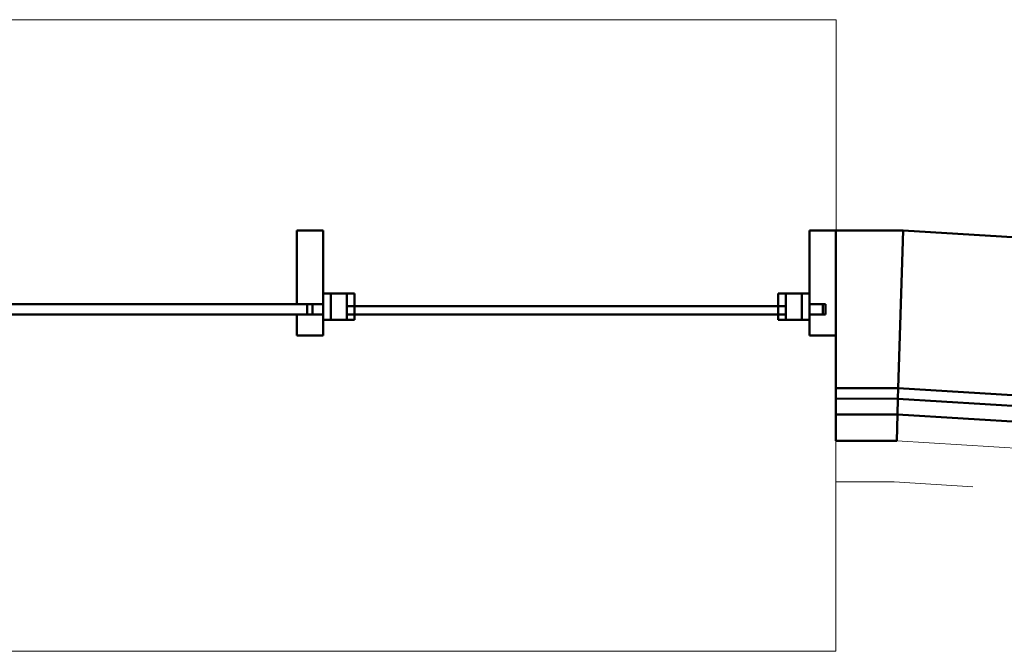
# Model space of a CAD drawing. Header units: millimetres. Extents: x -121 to 21848, y 1231 to 38988.
# Tile 3 of 44: x 8743 to 10615, y 28315 to 29516. Entities that reach past the tile are written whole.
import ezdxf

# ---------------------------------------------------------------- set-up
doc = ezdxf.new("R2010")
doc.units = ezdxf.units.MM
doc.linetypes.add('ADSK_Штриховая_ш3 п1_5', pattern=[225, 150, -75])
for name, color, linetype, lineweight in [('A-DETL-____-MBND', 5, 'ADSK_Штриховая_ш3 п1_5', 20), ('A-GENM-____-MCUT', 13, 'Continuous', 50), ('A-GENM-____-OTLN', 13, 'Continuous', 20), ('A-PART-____-MCUT', 2, 'Continuous', 50), ('A-PART-____-OTLN', 2, 'Continuous', 20), ('A-WALL-____-MCUT', 113, 'Continuous', 50), ('A-WALL-____-OTLN', 113, 'Continuous', 20)]:
    doc.layers.add(name, color=color, linetype=linetype, lineweight=lineweight)

# ---------------------------------------------------------------- blocks, each defined once
blk = doc.blocks.new('Прямая форма - Timber - Floor-609342-В_Этаж 01_Канализация')
at = {"layer": 'A-DETL-____-MBND', "color": 9}
for q in [(3026.6, 0), (4395.2, -77.7)]:
    blk.add_line((3137.3, 0), q, dxfattribs=at)
blk = doc.blocks.new('Прямая форма - SLA - 008-609343-В_Этаж 01_Канализация')
blk.add_blockref('Прямая форма - Timber - Floor-609342-В_Этаж 01_Канализация', (0, 0))
blk = doc.blocks.new('Family - Timber - Floor-609351-В_Этаж 01_Канализация')
at = {"layer": 'A-DETL-____-MBND', "color": 9}
for q in [(3026.6, 0), (4395.2, -77.7)]:
    blk.add_line((3137.3, 0), q, dxfattribs=at)
blk = doc.blocks.new('Прямая форма - Insulation - Thermal Break-609782-В_Этаж 01_Канализация')
at = {"layer": 'A-WALL-____-MCUT', "color": 253}
for p, q in [((3144.6, 80), (3026.6, 80)), ((3026.6, 80), (3026.6, 50)), ((3143.6, 50), (3144.6, 80)), ((3026.6, 50), (3143.6, 50))]:
    blk.add_line(p, q, dxfattribs=at)
blk = doc.blocks.new('Прямая форма - Gypsum Plasterboard - Waterproof-609783-В_Этаж 01_Канализация')
at = {"layer": 'A-WALL-____-MCUT', "color": 253}
for p, q in [((3143.6, 50), (3026.6, 50)), ((3026.6, 50), (3026.6, 0)), ((3142.1, 0), (3143.6, 50)), ((3026.6, 0), (3142.1, 0))]:
    blk.add_line(p, q, dxfattribs=at)
blk = doc.blocks.new('Прямая форма - Concrete - Structural-609784-В_Этаж 01_Канализация')
at = {"layer": 'A-WALL-____-MCUT', "color": 253}
for p, q in [((3145.2, 100), (3026.6, 100)), ((3026.6, 100), (3026.6, 80)), ((3144.6, 80), (3145.2, 100)), ((3026.6, 80), (3144.6, 80))]:
    blk.add_line(p, q, dxfattribs=at)
blk = doc.blocks.new('Прямая форма - Masonry Block - Structural-609785-В_Этаж 01_Канализация')
at = {"layer": 'A-WALL-____-MCUT', "color": 253}
for p, q in [((3154.4, 400), (3026.6, 400)), ((3026.6, 400), (3026.6, 100)), ((3145.2, 100), (3154.4, 400)), ((3026.6, 100), (3145.2, 100))]:
    blk.add_line(p, q, dxfattribs=at)
blk = doc.blocks.new('Прямая форма - SW - 008-609786-В_Этаж 01_Канализация')
for name in ['Прямая форма - Masonry Block - Structural-609785-В_Этаж 01_Канализация', 'Прямая форма - Concrete - Structural-609784-В_Этаж 01_Канализация', 'Прямая форма - Insulation - Thermal Break-609782-В_Этаж 01_Канализация', 'Прямая форма - Gypsum Plasterboard - Waterproof-609783-В_Этаж 01_Канализация']:
    blk.add_blockref(name, (0, 0))
blk = doc.blocks.new('Family - Insulation - Thermal Break-609788-В_Этаж 01_Канализация')
at = {"layer": 'A-PART-____-MCUT', "color": 253}
for p, q in [((3144.6, 80), (3026.6, 80)), ((3026.6, 80), (3026.6, 50)), ((3143.6, 50), (3144.6, 80)), ((3026.6, 50), (3143.6, 50))]:
    blk.add_line(p, q, dxfattribs=at)
blk = doc.blocks.new('Family - Gypsum Plasterboard - Waterproof-609790-В_Этаж 01_Канализация')
at = {"layer": 'A-PART-____-MCUT', "color": 253}
for p, q in [((3143.6, 50), (3026.6, 50)), ((3026.6, 50), (3026.6, 0)), ((3142.1, 0), (3143.6, 50)), ((3026.6, 0), (3142.1, 0))]:
    blk.add_line(p, q, dxfattribs=at)
blk = doc.blocks.new('Family - OP - 004-609792-В_Этаж 01_Канализация')
at = {"layer": 'A-GENM-____-MCUT', "lineweight": 9}
for p, q in [((30050, 29516.1), (27424.9, 29516.1)), ((30049.9, 28315.4), (30050, 29516.1)), ((27424.8, 28315.4), (30049.9, 28315.4))]:
    blk.add_line(p, q, dxfattribs=at)
blk = doc.blocks.new('Family - Concrete - Structural-609794-В_Этаж 01_Канализация')
at = {"layer": 'A-PART-____-MCUT', "color": 253}
for p, q in [((3145.2, 100), (3026.6, 100)), ((3026.6, 100), (3026.6, 80)), ((3144.6, 80), (3145.2, 100)), ((3026.6, 80), (3144.6, 80))]:
    blk.add_line(p, q, dxfattribs=at)
blk = doc.blocks.new('Family - Masonry Block - Structural-609796-В_Этаж 01_Канализация')
at = {"layer": 'A-PART-____-MCUT', "color": 253}
for p, q in [((3154.4, 400), (3026.6, 400)), ((3026.6, 400), (3026.6, 100)), ((3145.2, 100), (3154.4, 400)), ((3026.6, 100), (3145.2, 100))]:
    blk.add_line(p, q, dxfattribs=at)
blk = doc.blocks.new('Прямая форма - V line-610009-В_Этаж 01_Канализация')
at = {"layer": 'A-WALL-____-MCUT', "color": 253}
for p, q in [((-462.5, 150), (-512.5, 150)), ((-512.5, 150), (-512.5, 10)), ((-462.5, 10), (-462.5, 150)), ((-512.5, 10), (-462.5, 10)), ((-512.5, -10), (-512.5, -50)), ((-462.5, -10), (-512.5, -10)), ((-462.5, -50), (-462.5, -10)), ((-512.5, -50), (-462.5, -50))]:
    blk.add_line(p, q, dxfattribs=at)
blk = doc.blocks.new('Прямая форма - Iron-610010-В_Этаж 01_Канализация')
blk.add_blockref('Прямая форма - V line-610009-В_Этаж 01_Канализация', (0, 0))
blk = doc.blocks.new('Прямая форма - V line-610013-В_Этаж 01_Канализация')
at = {"layer": 'A-WALL-____-MCUT', "color": 253}
for p, q in [((-482.5, 10), (-2092.5, 10)), ((-2092.5, 10), (-2092.5, -10)), ((-482.5, -10), (-482.5, 10)), ((-2092.5, -10), (-482.5, -10))]:
    blk.add_line(p, q, dxfattribs=at)
blk = doc.blocks.new('Прямая форма - Iron-610014-В_Этаж 01_Канализация')
blk.add_blockref('Прямая форма - V line-610013-В_Этаж 01_Канализация', (0, 0))
blk = doc.blocks.new('Прямая форма - Iron-610023-В_Этаж 01_Канализация')
at = {"layer": 'A-WALL-____-MCUT', "color": 253}
for p, q in [((-462.5, 30), (-462.5, -20)), ((-447.5, 30), (-462.5, 30)), ((-462.5, 30), (-462.5, -20)), ((-402.5, 30), (-462.5, 30)), ((-447.5, -20), (-447.5, 30)), ((-447.5, 30), (-447.5, -20)), ((-417.5, 30), (-447.5, 30)), ((-417.5, -20), (-417.5, 30)), ((-402.5, -20), (-402.5, 30)), ((462.5, 30), (402.5, 30)), ((402.5, 30), (402.5, -20)), ((417.5, 30), (417.5, -20)), ((447.5, 30), (417.5, 30)), ((462.5, 30), (447.5, 30)), ((447.5, 30), (447.5, -20)), ((447.5, -20), (447.5, 30)), ((462.5, -20), (462.5, 30)), ((462.5, -20), (462.5, 30)), ((-492.5, 10), (-492.5, -10)), ((-462.5, 10), (-492.5, 10)), ((-462.5, -10), (-462.5, 10)), ((492.5, 10), (462.5, 10)), ((462.5, 10), (462.5, -10)), ((492.5, -10), (492.5, 10)), ((-492.5, -10), (-462.5, -10)), ((462.5, -10), (492.5, -10)), ((-462.5, -20), (-447.5, -20)), ((-462.5, -20), (-402.5, -20)), ((-447.5, -20), (-417.5, -20)), ((402.5, -20), (462.5, -20)), ((417.5, -20), (447.5, -20)), ((447.5, -20), (462.5, -20))]:
    blk.add_line(p, q, dxfattribs=at)
blk = doc.blocks.new('Прямая форма - Glass-610030-В_Этаж 01_Канализация')
at = {"layer": 'A-WALL-____-MCUT', "color": 253}
for p, q in [((417.5, 6), (-417.5, 6)), ((-417.5, 6), (-417.5, -10)), ((417.5, -10), (417.5, 6)), ((-417.5, -10), (417.5, -10))]:
    blk.add_line(p, q, dxfattribs=at)
blk = doc.blocks.new('Прямая форма - V line-610031-В_Этаж 01_Канализация')
at = {"layer": 'A-WALL-____-MCUT', "color": 253}
for p, q in [((512.5, 150), (462.5, 150)), ((462.5, 150), (462.5, 10)), ((512.5, -50), (512.5, 150)), ((462.5, 10), (487.5, 10)), ((487.5, 10), (487.5, -10)), ((487.5, -10), (462.5, -10)), ((462.5, -10), (462.5, -50)), ((462.5, -50), (512.5, -50))]:
    blk.add_line(p, q, dxfattribs=at)
blk = doc.blocks.new('Прямая форма - Iron-610032-В_Этаж 01_Канализация')
blk.add_blockref('Прямая форма - V line-610031-В_Этаж 01_Канализация', (0, 0))
blk = doc.blocks.new('Прямая форма - CW-002-610045-В_Этаж 01_Канализация')
for name in ['Прямая форма - Iron-610010-В_Этаж 01_Канализация', 'Прямая форма - Iron-610032-В_Этаж 01_Канализация', 'Прямая форма - Iron-610023-В_Этаж 01_Канализация', 'Прямая форма - Iron-610014-В_Этаж 01_Канализация', 'Прямая форма - Glass-610030-В_Этаж 01_Канализация']:
    blk.add_blockref(name, (0, 0))
blk = doc.blocks.new('Family - V line-610050-В_Этаж 01_Канализация')
at = {"layer": 'A-PART-____-MCUT', "color": 253}
for p, q in [((-462.5, 150), (-512.5, 150)), ((-512.5, 150), (-512.5, 10)), ((-462.5, 10), (-462.5, 150)), ((-512.5, 10), (-462.5, 10)), ((-512.5, -10), (-512.5, -50)), ((-462.5, -10), (-512.5, -10)), ((-462.5, -50), (-462.5, -10)), ((-512.5, -50), (-462.5, -50))]:
    blk.add_line(p, q, dxfattribs=at)
blk = doc.blocks.new('Family - Iron-610051-В_Этаж 01_Канализация')
blk.add_blockref('Family - V line-610050-В_Этаж 01_Канализация', (0, 0))
blk = doc.blocks.new('Family - V line-610056-В_Этаж 01_Канализация')
at = {"layer": 'A-PART-____-MCUT', "color": 253}
for p, q in [((-482.5, 10), (-2092.5, 10)), ((-2092.5, 10), (-2092.5, -10)), ((-482.5, -10), (-482.5, 10)), ((-2092.5, -10), (-482.5, -10))]:
    blk.add_line(p, q, dxfattribs=at)
blk = doc.blocks.new('Family - Iron-610057-В_Этаж 01_Канализация')
blk.add_blockref('Family - V line-610056-В_Этаж 01_Канализация', (0, 0))
blk = doc.blocks.new('Family - Iron-610071-В_Этаж 01_Канализация')
at = {"layer": 'A-PART-____-MCUT', "color": 253}
for p, q in [((-462.5, 30), (-462.5, -20)), ((-447.5, 30), (-462.5, 30)), ((-462.5, 30), (-462.5, -20)), ((-402.5, 30), (-462.5, 30)), ((-447.5, -20), (-447.5, 30)), ((-447.5, 30), (-447.5, -20)), ((-417.5, 30), (-447.5, 30)), ((-417.5, -20), (-417.5, 30)), ((-402.5, -20), (-402.5, 30)), ((462.5, 30), (402.5, 30)), ((402.5, 30), (402.5, -20)), ((417.5, 30), (417.5, -20)), ((447.5, 30), (417.5, 30)), ((462.5, 30), (447.5, 30)), ((447.5, 30), (447.5, -20)), ((447.5, -20), (447.5, 30)), ((462.5, -20), (462.5, 30)), ((462.5, -20), (462.5, 30)), ((-492.5, 10), (-492.5, -10)), ((-462.5, 10), (-492.5, 10)), ((-462.5, -10), (-462.5, 10)), ((492.5, 10), (462.5, 10)), ((462.5, 10), (462.5, -10)), ((492.5, -10), (492.5, 10)), ((-492.5, -10), (-462.5, -10)), ((462.5, -10), (492.5, -10)), ((-462.5, -20), (-447.5, -20)), ((-462.5, -20), (-402.5, -20)), ((-447.5, -20), (-417.5, -20)), ((402.5, -20), (462.5, -20)), ((417.5, -20), (447.5, -20)), ((447.5, -20), (462.5, -20))]:
    blk.add_line(p, q, dxfattribs=at)
blk = doc.blocks.new('Family - Glass-610082-В_Этаж 01_Канализация')
at = {"layer": 'A-PART-____-MCUT', "color": 253}
for p, q in [((417.5, 6), (-417.5, 6)), ((-417.5, 6), (-417.5, -10)), ((417.5, -10), (417.5, 6)), ((-417.5, -10), (417.5, -10))]:
    blk.add_line(p, q, dxfattribs=at)
blk = doc.blocks.new('Family - V line-610084-В_Этаж 01_Канализация')
at = {"layer": 'A-PART-____-MCUT', "color": 253}
for p, q in [((512.5, 150), (462.5, 150)), ((462.5, 150), (462.5, 10)), ((512.5, -50), (512.5, 150)), ((462.5, 10), (487.5, 10)), ((487.5, 10), (487.5, -10)), ((487.5, -10), (462.5, -10)), ((462.5, -10), (462.5, -50)), ((462.5, -50), (512.5, -50))]:
    blk.add_line(p, q, dxfattribs=at)
blk = doc.blocks.new('Family - Iron-610085-В_Этаж 01_Канализация')
blk.add_blockref('Family - V line-610084-В_Этаж 01_Канализация', (0, 0))
blk = doc.blocks.new('Прямая форма - Insulation - Thermal Break-610105-В_Этаж 01_Канализация')
at = {"layer": 'A-WALL-____-MCUT', "color": 253}
for p, q in [((1257.9, 80), (-2.5, 80)), ((-2.5, 80), (-1.5, 50)), ((1258.8, 50), (1257.9, 80)), ((-1.5, 50), (1258.8, 50))]:
    blk.add_line(p, q, dxfattribs=at)
blk = doc.blocks.new('Прямая форма - Concrete - Structural-610106-В_Этаж 01_Канализация')
at = {"layer": 'A-WALL-____-MCUT', "color": 253}
for p, q in [((1257.2, 100), (-3.1, 100)), ((-3.1, 100), (-2.5, 80)), ((1257.9, 80), (1257.2, 100)), ((-2.5, 80), (1257.9, 80))]:
    blk.add_line(p, q, dxfattribs=at)
blk = doc.blocks.new('Прямая форма - Masonry Block - Structural-610107-В_Этаж 01_Канализация')
at = {"layer": 'A-WALL-____-MCUT', "color": 253}
for p, q in [((1248, 400), (-12.3, 400)), ((-12.3, 400), (-3.1, 100)), ((1257.2, 100), (1248, 400)), ((-3.1, 100), (1257.2, 100))]:
    blk.add_line(p, q, dxfattribs=at)
blk = doc.blocks.new('Прямая форма - Gypsum Plasterboard - Waterproof-610108-В_Этаж 01_Канализация')
at = {"layer": 'A-WALL-____-OTLN', "color": 9}
for p, q in [((533.2, 50), (-1.5, 50)), ((-1.5, 50), (-0.7, 21.2)), ((1258.1, 50), (533.2, 50)), ((1258.1, 50), (1258.8, 50)), ((1259.4, 30.3), (1258.8, 50)), ((-0.7, 21.2), (0, 0)), ((1260.3, 0), (1259.4, 30.3)), ((535.4, 0), (0, 0)), ((0, 0), (1260.3, 0)), ((1260.3, 0), (0, 0)), ((535.4, 0), (1260.3, 0)), ((1260.3, 0), (1260.3, 0))]:
    blk.add_line(p, q, dxfattribs=at)
blk = doc.blocks.new('Прямая форма - SW - 008-610109-В_Этаж 01_Канализация')
at = {"layer": 'A-GENM-____-OTLN', "lineweight": 9}
blk.add_line((0, 0), (1260.3, 0), dxfattribs=at)
for name in ['Прямая форма - Masonry Block - Structural-610107-В_Этаж 01_Канализация', 'Прямая форма - Concrete - Structural-610106-В_Этаж 01_Канализация', 'Прямая форма - Insulation - Thermal Break-610105-В_Этаж 01_Канализация', 'Прямая форма - Gypsum Plasterboard - Waterproof-610108-В_Этаж 01_Канализация']:
    blk.add_blockref(name, (0, 0))
blk = doc.blocks.new('Family - Insulation - Thermal Break-610111-В_Этаж 01_Канализация')
at = {"layer": 'A-PART-____-MCUT', "color": 253}
for p, q in [((1257.9, 80), (-2.5, 80)), ((-2.5, 80), (-1.5, 50)), ((1258.8, 50), (1257.9, 80)), ((-1.5, 50), (1258.8, 50))]:
    blk.add_line(p, q, dxfattribs=at)
blk = doc.blocks.new('Family - Concrete - Structural-610113-В_Этаж 01_Канализация')
at = {"layer": 'A-PART-____-MCUT', "color": 253}
for p, q in [((1257.2, 100), (-3.1, 100)), ((-3.1, 100), (-2.5, 80)), ((1257.9, 80), (1257.2, 100)), ((-2.5, 80), (1257.9, 80))]:
    blk.add_line(p, q, dxfattribs=at)
blk = doc.blocks.new('Family - Masonry Block - Structural-610115-В_Этаж 01_Канализация')
at = {"layer": 'A-PART-____-MCUT', "color": 253}
for p, q in [((1248, 400), (-12.3, 400)), ((-12.3, 400), (-3.1, 100)), ((1257.2, 100), (1248, 400)), ((-3.1, 100), (1257.2, 100))]:
    blk.add_line(p, q, dxfattribs=at)
blk = doc.blocks.new('Family - Gypsum Plasterboard - Waterproof-610117-В_Этаж 01_Канализация')
at = {"layer": 'A-PART-____-OTLN', "color": 9}
for p, q in [((533.2, 50), (-1.5, 50)), ((-1.5, 50), (-0.7, 21.2)), ((1258.1, 50), (533.2, 50)), ((1258.1, 50), (1258.8, 50)), ((1259.4, 30.3), (1258.8, 50)), ((-0.7, 21.2), (0, 0)), ((1260.3, 0), (1259.4, 30.3)), ((535.4, 0), (0, 0)), ((0, 0), (1260.3, 0)), ((1260.3, 0), (0, 0)), ((535.4, 0), (1260.3, 0)), ((1260.3, 0), (1260.3, 0))]:
    blk.add_line(p, q, dxfattribs=at)
blk = doc.blocks.new('V line_ifc_RVT-1-В_Этаж 01_Канализация')
at = {"layer": 'A-GENM-____-OTLN', "color": 9, "lineweight": 20}
for name, p in [('Прямая форма - SLA - 008-609343-В_Этаж 01_Канализация', (27023.2, 28637.6)), ('Family - OP - 004-609792-В_Этаж 01_Канализация', (0, 0))]:
    blk.add_blockref(name, p, dxfattribs=at)
at = {"layer": 'A-PART-____-OTLN', "color": 9, "lineweight": 20}
for name, p in [('Family - Timber - Floor-609351-В_Этаж 01_Канализация', (27023.2, 28637.6)), ('Family - Iron-610051-В_Этаж 01_Канализация', (29537.4, 28965.6)), ('Family - Iron-610085-В_Этаж 01_Канализация', (29537.4, 28965.6)), ('Family - Iron-610071-В_Этаж 01_Канализация', (29537.4, 28965.6)), ('Family - Iron-610057-В_Этаж 01_Канализация', (29537.4, 28965.6)), ('Family - Glass-610082-В_Этаж 01_Канализация', (29537.4, 28965.6))]:
    blk.add_blockref(name, p, dxfattribs=at)
for name, p, rotation in [('Family - Masonry Block - Structural-609796-В_Этаж 01_Канализация', (27023.2, 28715.9), 359.9955699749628), ('Family - Masonry Block - Structural-610115-В_Этаж 01_Канализация', (30165.3, 28715.6), 356.4598351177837), ('Family - Concrete - Structural-609794-В_Этаж 01_Канализация', (27023.2, 28715.9), 359.9955699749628), ('Family - Concrete - Structural-610113-В_Этаж 01_Канализация', (30165.3, 28715.6), 356.4598351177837), ('Family - Insulation - Thermal Break-609788-В_Этаж 01_Канализация', (27023.2, 28715.9), 359.9955699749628), ('Family - Insulation - Thermal Break-610111-В_Этаж 01_Канализация', (30165.3, 28715.6), 356.4598351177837), ('Family - Gypsum Plasterboard - Waterproof-609790-В_Этаж 01_Канализация', (27023.2, 28715.9), 359.9955699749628), ('Family - Gypsum Plasterboard - Waterproof-610117-В_Этаж 01_Канализация', (30165.3, 28715.6), 356.4598351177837)]:
    blk.add_blockref(name, p, dxfattribs=dict(at, rotation=rotation))
at = {"layer": 'A-WALL-____-OTLN', "color": 9, "lineweight": 20}
for name, p, rotation in [('Прямая форма - SW - 008-609786-В_Этаж 01_Канализация', (27023.2, 28715.9), 359.9955699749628), ('Прямая форма - SW - 008-610109-В_Этаж 01_Канализация', (30165.3, 28715.6), 356.4598351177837)]:
    blk.add_blockref(name, p, dxfattribs=dict(at, rotation=rotation))
blk.add_blockref('Прямая форма - CW-002-610045-В_Этаж 01_Канализация', (29537.4, 28965.6), dxfattribs=at)

msp = doc.modelspace()

# ---------------------------------------------------------------- block references
at = {"lineweight": 9}
msp.add_blockref('V line_ifc_RVT-1-В_Этаж 01_Канализация', (-19755.2921, 0), dxfattribs=at)

doc.saveas('drawing.dxf')
